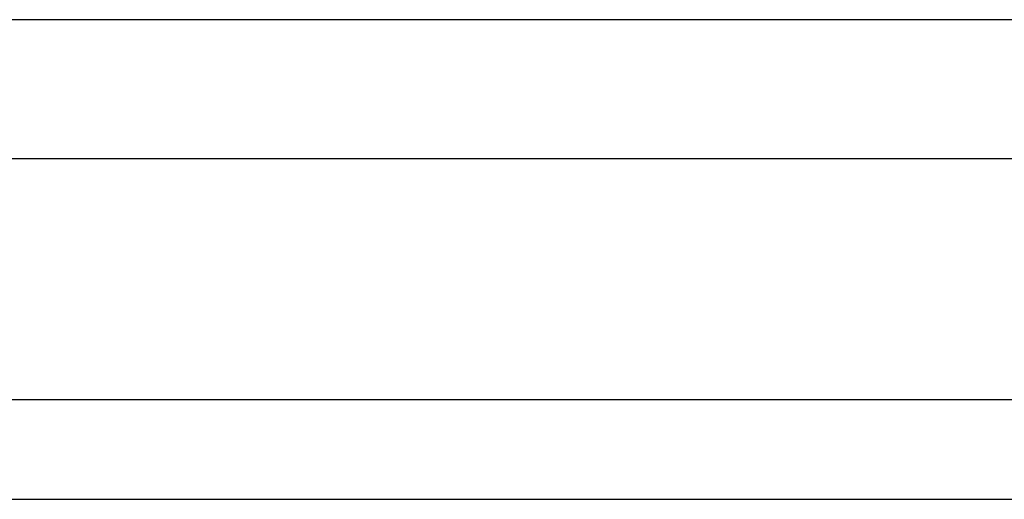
# Model space of a CAD drawing. Header units: inches. Extents: x -125 to 182, y -216 to -15.
# Tile 11 of 15: x -106.1 to -95.48, y -19.77 to -14.6. Entities that reach past the tile are written whole.
import ezdxf

# ---------------------------------------------------------------- set-up
doc = ezdxf.new("R2010")
doc.units = ezdxf.units.IN
doc.header["$LTSCALE"] = 0.595472
doc.header["$MEASUREMENT"] = 0
for name, color, linetype in [('P-0443A-D040', 7, 'CONTINUOUS'), ('P-0445A0', 7, 'CONTINUOUS'), ('P-0445A虛線', 7, 'CONTINUOUS')]:
    doc.layers.add(name, color=color, linetype=linetype)

msp = doc.modelspace()

# ---------------------------------------------------------------- linework, layer by layer
at = {"layer": 'P-0443A-D040', "color": 7, "linetype": 'Continuous'}
for p, q in [((-114.451, -14.601), (-88.451, -14.601)), ((-88.451, -16.101), (-114.451, -16.101)), ((-90.201, -18.701), (-112.701, -18.701))]:
    msp.add_line(p, q, dxfattribs=at)
at = {"layer": 'P-0445A0', "color": 7, "linetype": 'Continuous'}
msp.add_line((-90.201, -18.701), (-112.701, -18.701), dxfattribs=at)
at = {"layer": 'P-0445A虛線'}
msp.add_line((-112.451, -19.771), (-90.451, -19.771), dxfattribs=at)

doc.saveas('drawing.dxf')
